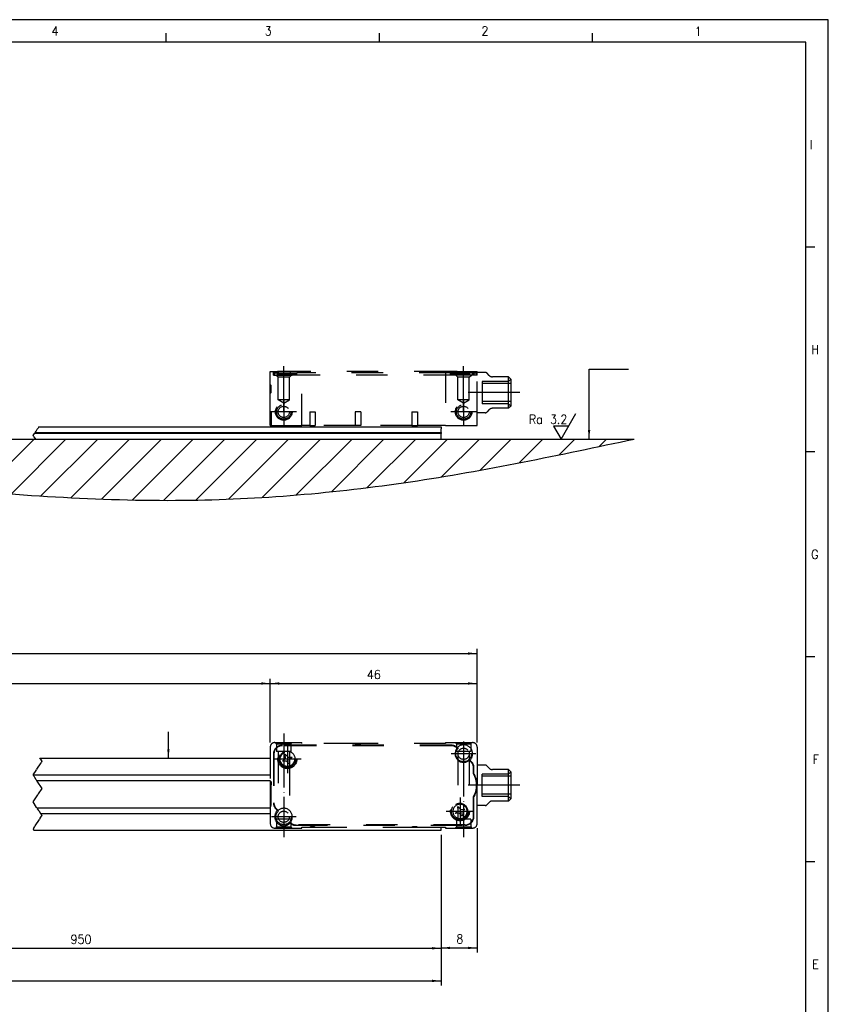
# Model space of a CAD drawing. Header units: millimetres. Extents: x -85 to 2708, y -72 to 348.
# Tile 5 of 7: x 329 to 509, y 129 to 348. Entities that reach past the tile are written whole.
import ezdxf

# ---------------------------------------------------------------- set-up
doc = ezdxf.new("R2010")
doc.units = ezdxf.units.MM
doc.linetypes.add('DASHED', pattern=[15, 7, -8])
doc.linetypes.add('DOT_CENTER', pattern=[14, 12, -1, 0, -1])
doc.layers.add('1', color=7, linetype='Continuous')
doc.styles.add('CONVERTER_11', font='txt.shx', dxfattribs={"width": 0.9})
doc.dimstyles.new('ME10_DIM_23', dxfattribs={"dimtxt": 2, "dimasz": 2, "dimexe": 1, "dimexo": 1, "dimgap": 1, "dimtad": 1, "dimdsep": 46, "dimtxsty": 'CONVERTER_11', "dimsah": 1, "dimcen": 0.09, "dimclrd": 2, "dimclre": 2, "dimclrt": 2, "dimadec": 0, "dimazin": 0, "dimtfac": 1, "dimtdec": 4, "dimtix": 1, "dimtmove": 0, "dimatfit": 3, "dimfxl": 1, "dimtolj": 1, "dimtzin": 0, "dimarcsym": 0})
doc.dimstyles.new('ME10_DIM_24', dxfattribs={"dimtxt": 2, "dimasz": 2, "dimexe": 1, "dimexo": 1, "dimgap": 1, "dimtad": 1, "dimdsep": 46, "dimtxsty": 'CONVERTER_11', "dimsah": 1, "dimcen": 0.09, "dimclrd": 2, "dimclre": 2, "dimclrt": 2, "dimadec": 0, "dimazin": 0, "dimtfac": 1, "dimtdec": 4, "dimtix": 1, "dimtmove": 0, "dimatfit": 3, "dimfxl": 1, "dimtolj": 1, "dimtzin": 0, "dimarcsym": 0})
doc.dimstyles.new('ME10_DIM_26', dxfattribs={"dimtxt": 2, "dimasz": 2, "dimexe": 1, "dimexo": 1, "dimgap": 1, "dimtad": 1, "dimdsep": 46, "dimtxsty": 'CONVERTER_11', "dimsah": 1, "dimcen": 0.09, "dimclrd": 2, "dimclre": 2, "dimclrt": 2, "dimadec": 0, "dimazin": 0, "dimtfac": 1, "dimtdec": 4, "dimtix": 1, "dimtmove": 0, "dimatfit": 3, "dimfxl": 1, "dimtolj": 1, "dimtzin": 0, "dimarcsym": 0})
doc.dimstyles.new('ME10_DIM_27', dxfattribs={"dimtxt": 2, "dimasz": 2, "dimexe": 1, "dimexo": 1, "dimgap": 1, "dimtad": 1, "dimdsep": 46, "dimtxsty": 'CONVERTER_11', "dimsah": 1, "dimcen": 0.09, "dimclrd": 2, "dimclre": 2, "dimclrt": 2, "dimadec": 0, "dimazin": 0, "dimtfac": 1, "dimtdec": 4, "dimtix": 1, "dimtmove": 0, "dimatfit": 3, "dimfxl": 1, "dimtolj": 1, "dimtzin": 0, "dimarcsym": 0})
doc.dimstyles.new('ME10_DIM_28', dxfattribs={"dimtxt": 2, "dimasz": 2, "dimexe": 1, "dimexo": 1, "dimgap": 1, "dimtad": 1, "dimdsep": 46, "dimtxsty": 'CONVERTER_11', "dimsah": 1, "dimcen": 0.09, "dimclrd": 2, "dimclre": 2, "dimclrt": 2, "dimadec": 0, "dimazin": 0, "dimtfac": 1, "dimtdec": 4, "dimtix": 1, "dimtmove": 0, "dimatfit": 3, "dimfxl": 1, "dimtolj": 1, "dimtzin": 0, "dimarcsym": 0})
doc.dimstyles.new('ME10_DIM_29', dxfattribs={"dimtxt": 2, "dimasz": 2, "dimexe": 1, "dimexo": 1, "dimgap": 1, "dimtad": 1, "dimdsep": 46, "dimtxsty": 'CONVERTER_11', "dimsah": 1, "dimcen": 0.09, "dimclrd": 2, "dimclre": 2, "dimclrt": 2, "dimadec": 0, "dimazin": 0, "dimtfac": 1, "dimtdec": 4, "dimtix": 1, "dimtmove": 0, "dimatfit": 3, "dimfxl": 1, "dimtolj": 1, "dimtzin": 0, "dimarcsym": 0})
doc.dimstyles.get("Standard").update_dxf_attribs({"dimtxt": 0.18, "dimasz": 0.18, "dimexe": 0.18, "dimexo": 0.0625, "dimgap": 0.09, "dimtad": 0, "dimtih": 1, "dimtoh": 1, "dimdec": 4, "dimzin": 0, "dimdsep": 46, "dimtxsty": 'Standard', "dimcen": 0.09, "dimadec": 0, "dimazin": 0, "dimtfac": 1, "dimtdec": 4, "dimtofl": 0, "dimtmove": 0, "dimatfit": 3, "dimfxl": 1, "dimtolj": 1, "dimtzin": 0, "dimarcsym": 0})

# ---------------------------------------------------------------- blocks, each defined once
blk = doc.blocks.new('AM_CREATE_SYMBOL_SURFACE', base_point=(449.65, 254.71))
at = {"layer": '1', "color": 7, "linetype": 'Continuous'}
for p, q in [((449.65, 254.71), (452.95, 260.43)), ((448, 257.57), (449.65, 254.71)), ((451.3, 257.57), (448, 257.57))]:
    blk.add_line(p, q, dxfattribs=at)
at = {"layer": '1', "color": 4, "insert": (451.05, 258.11), "char_height": 2, "attachment_point": 9, "line_spacing_factor": 1.20048, "style": 'CONVERTER_11'}
blk.add_mtext('Ra 3.2', dxfattribs=at)
blk = doc.blocks.new('CABEZA_REGLA_EXPOSED_1__4', base_point=(384.99, 257.76))
at = {"color": 2, "linetype": 'DASHED'}
for p, q in [((384.99, 266.86), (384.99, 269.76)), ((384.99, 269.76), (385.69, 269.76)), ((385.69, 269.76), (385.99, 269.76)), ((385.69, 268.96), (385.69, 269.76)), ((385.79, 269.46), (386.69, 269.46)), ((385.79, 268.96), (385.79, 269.46)), ((385.99, 269.76), (386.58, 269.76)), ((385.99, 268.96), (385.99, 269.76)), ((386.58, 268.96), (386.58, 269.76)), ((389.41, 269.76), (386.58, 269.76)), ((386.72, 269.46), (386.69, 269.46)), ((386.69, 269.16), (386.69, 269.46)), ((386.89, 269.46), (386.72, 269.46)), ((386.72, 268.96), (386.72, 269.46)), ((386.89, 269.32), (386.89, 269.46)), ((386.89, 269.46), (387.71, 269.46)), ((387.03, 269.16), (386.89, 269.32)), ((386.89, 269.32), (390.69, 269.32)), ((387.71, 269.46), (388.34, 269.46)), ((387.71, 269.46), (387.71, 268.96)), ((388.34, 269.46), (388.37, 269.46)), ((388.34, 269.46), (388.34, 268.96)), ((388.37, 269.46), (388.62, 269.46)), ((388.37, 269.46), (388.37, 268.96)), ((388.62, 269.46), (388.96, 269.46)), ((388.62, 269.46), (388.62, 268.96)), ((388.96, 269.46), (389.21, 269.46)), ((388.96, 269.46), (388.96, 268.96)), ((389.21, 269.46), (389.24, 269.46)), ((389.21, 269.46), (389.21, 268.96)), ((389.24, 269.46), (389.4, 269.46)), ((389.24, 269.46), (389.24, 268.96)), ((389.41, 269.76), (389.4, 269.46)), ((389.4, 269.46), (389.87, 269.46)), ((389.4, 268.96), (389.4, 269.46)), ((391.99, 269.76), (389.41, 269.76)), ((389.87, 269.46), (389.89, 269.46)), ((389.87, 269.46), (389.87, 268.96)), ((389.89, 269.46), (390.69, 269.46)), ((389.89, 268.96), (389.89, 269.46)), ((390.55, 269.16), (390.69, 269.32)), ((390.69, 269.46), (390.89, 269.46)), ((390.69, 269.32), (390.69, 269.46)), ((390.89, 269.16), (390.89, 269.46)), ((425.09, 269.46), (390.89, 269.46)), ((391.99, 257.76), (391.99, 269.76)), ((423.99, 269.76), (391.99, 269.76)), ((423.99, 269.76), (423.99, 257.76)), ((426.57, 269.76), (423.99, 269.76)), ((425.09, 269.16), (425.09, 269.46)), ((425.29, 269.46), (425.09, 269.46)), ((426.09, 269.46), (425.29, 269.46)), ((425.29, 269.32), (425.29, 269.46)), ((425.29, 269.32), (426.24, 269.32)), ((425.43, 269.16), (425.29, 269.32)), ((426.11, 269.46), (426.09, 269.46)), ((426.09, 268.96), (426.09, 269.46)), ((426.57, 269.46), (426.11, 269.46)), ((426.11, 269.46), (426.11, 268.96)), ((426.24, 269.32), (429.09, 269.32)), ((426.57, 269.76), (429.4, 269.76)), ((426.57, 269.76), (426.57, 269.46)), ((426.74, 269.46), (426.57, 269.46)), ((426.57, 269.46), (426.57, 268.96)), ((426.77, 269.46), (426.74, 269.46)), ((426.74, 269.46), (426.74, 268.96)), ((426.77, 269.46), (426.77, 268.96)), ((427.02, 269.46), (426.77, 269.46)), ((427.02, 269.46), (427.02, 268.96)), ((427.36, 269.46), (427.02, 269.46)), ((427.36, 269.46), (427.36, 268.96)), ((427.61, 269.46), (427.36, 269.46)), ((427.61, 269.46), (427.61, 268.96)), ((427.64, 269.46), (427.61, 269.46)), ((427.64, 269.46), (427.64, 268.96)), ((428.27, 269.46), (427.64, 269.46)), ((429.09, 269.46), (428.27, 269.46)), ((428.27, 269.46), (428.27, 268.96)), ((428.95, 269.16), (429.09, 269.32)), ((429.26, 269.46), (429.09, 269.46)), ((429.09, 269.32), (429.09, 269.46)), ((429.29, 269.46), (429.26, 269.46)), ((429.26, 268.96), (429.26, 269.46)), ((429.29, 269.16), (429.29, 269.46)), ((430.19, 269.46), (429.29, 269.46)), ((429.4, 269.76), (429.99, 269.76)), ((429.4, 268.96), (429.4, 269.76)), ((429.99, 268.96), (429.99, 269.76)), ((429.99, 269.76), (430.29, 269.76)), ((430.19, 269.46), (430.19, 268.96)), ((430.19, 269.46), (430.89, 269.46)), ((430.29, 269.76), (430.99, 269.76)), ((430.29, 269.76), (430.29, 268.96)), ((430.89, 268.96), (430.89, 269.46)), ((430.99, 269.56), (430.99, 269.76)), ((430.99, 268.96), (430.99, 269.56)), ((432.78, 269.56), (430.99, 269.56)), ((433.7, 268.86), (433.14, 269.42)), ((385.69, 268.96), (385.79, 268.96)), ((385.79, 268.96), (385.99, 268.96)), ((385.99, 268.96), (386.24, 268.96)), ((386.74, 268.46), (386.24, 268.96)), ((386.24, 268.96), (386.58, 268.96)), ((386.58, 268.96), (386.72, 268.96)), ((387.03, 269.16), (386.69, 269.16)), ((386.72, 268.96), (387.71, 268.96)), ((389.24, 268.46), (386.74, 268.46)), ((386.74, 263.46), (386.74, 268.46)), ((390.55, 269.16), (387.03, 269.16)), ((387.71, 268.96), (388.34, 268.96)), ((388.34, 268.96), (388.37, 268.96)), ((388.37, 268.96), (388.62, 268.96)), ((388.62, 268.96), (388.96, 268.96)), ((388.96, 268.96), (389.21, 268.96)), ((389.21, 268.96), (389.24, 268.96)), ((389.24, 268.46), (389.74, 268.96)), ((389.24, 268.96), (389.4, 268.96)), ((389.24, 263.46), (389.24, 268.46)), ((389.4, 268.96), (389.74, 268.96)), ((389.74, 268.96), (389.87, 268.96)), ((389.87, 268.96), (389.89, 268.96)), ((426.09, 268.96), (389.89, 268.96)), ((390.89, 269.16), (390.55, 269.16)), ((425.43, 269.16), (425.09, 269.16)), ((428.95, 269.16), (425.43, 269.16)), ((426.11, 268.96), (426.09, 268.96)), ((426.24, 268.96), (426.11, 268.96)), ((426.57, 268.96), (426.24, 268.96)), ((426.74, 268.46), (426.24, 268.96)), ((426.74, 268.96), (426.57, 268.96)), ((426.77, 268.96), (426.74, 268.96)), ((426.74, 263.46), (426.74, 268.46)), ((429.24, 268.46), (426.74, 268.46)), ((427.02, 268.96), (426.77, 268.96)), ((427.36, 268.96), (427.02, 268.96)), ((427.61, 268.96), (427.36, 268.96)), ((427.64, 268.96), (427.61, 268.96)), ((428.27, 268.96), (427.64, 268.96)), ((429.26, 268.96), (428.27, 268.96)), ((429.29, 269.16), (428.95, 269.16)), ((429.24, 268.46), (429.74, 268.96)), ((429.24, 263.46), (429.24, 268.46)), ((429.4, 268.96), (429.26, 268.96)), ((429.74, 268.96), (429.4, 268.96)), ((429.99, 268.96), (429.74, 268.96)), ((430.19, 268.96), (429.99, 268.96)), ((430.29, 268.96), (430.19, 268.96)), ((430.89, 268.96), (430.29, 268.96)), ((430.99, 268.96), (430.89, 268.96)), ((430.99, 260.56), (430.99, 268.96)), ((432.08, 267.56), (432.08, 267.06)), ((437.99, 267.56), (432.08, 267.56)), ((437.99, 268.56), (434.4, 268.56)), ((437.99, 261.56), (437.99, 268.56)), ((438.49, 268.06), (437.99, 268.56)), ((437.99, 267.56), (438.49, 268.06)), ((438.49, 268.06), (438.49, 267.06)), ((384.99, 264.86), (384.99, 266.86)), ((385.19, 266.66), (384.99, 266.86)), ((385.19, 265.06), (384.99, 264.86)), ((385.19, 265.06), (385.19, 266.66)), ((432.08, 267.06), (432.08, 263.06)), ((438.49, 267.06), (432.08, 267.06)), ((438.49, 267.06), (438.49, 263.06)), ((384.99, 260.76), (384.99, 264.86)), ((387.99, 262.71), (386.74, 263.46)), ((389.24, 263.46), (386.74, 263.46)), ((387.99, 262.71), (389.24, 263.46)), ((429.24, 263.46), (426.74, 263.46)), ((427.99, 262.71), (426.74, 263.46)), ((427.99, 262.71), (429.24, 263.46)), ((432.08, 263.06), (432.08, 262.56)), ((438.49, 263.06), (432.08, 263.06)), ((438.49, 263.06), (438.49, 262.06)), ((385.19, 260.76), (384.99, 260.76)), ((384.99, 257.76), (384.99, 260.76)), ((385.19, 260.76), (385.19, 257.76)), ((393.77, 260.76), (395.01, 260.76)), ((393.77, 260.76), (393.77, 257.76)), ((395.01, 260.76), (395.01, 257.76)), ((405.11, 260.76), (403.87, 260.76)), ((403.87, 260.76), (403.87, 257.76)), ((405.11, 260.76), (405.11, 257.76)), ((416.47, 260.76), (417.71, 260.76)), ((416.47, 260.76), (416.47, 257.76)), ((417.71, 260.76), (417.71, 257.76)), ((432.78, 260.56), (430.99, 260.56)), ((430.99, 257.76), (430.99, 260.56)), ((437.99, 262.56), (432.08, 262.56)), ((433.7, 261.27), (433.14, 260.71)), ((437.99, 261.56), (434.4, 261.56)), ((437.99, 262.56), (438.49, 262.06)), ((438.49, 262.06), (437.99, 261.56)), ((384.99, 257.76), (385.19, 257.76)), ((385.19, 257.76), (391.99, 257.76)), ((393.77, 257.76), (391.99, 257.76)), ((393.77, 257.76), (395.01, 257.76)), ((403.87, 257.76), (395.01, 257.76)), ((405.11, 257.76), (403.87, 257.76)), ((416.47, 257.76), (405.11, 257.76)), ((416.47, 257.76), (417.71, 257.76)), ((423.99, 257.76), (417.71, 257.76)), ((423.99, 257.76), (430.99, 257.76))]:
    blk.add_line(p, q, dxfattribs=at)
for centre, radius in [((387.99, 260.76), 1.85), ((387.99, 260.76), 1.6), ((387.99, 260.76), 1.25), ((427.99, 260.76), 1.85), ((427.99, 260.76), 1.6), ((427.99, 260.76), 1.25)]:
    blk.add_circle(centre, radius, dxfattribs=at)
for centre, radius, start, end in [((432.78, 269.06), 0.5, 45, 90), ((434.4, 269.56), 1, 225, 270), ((432.78, 261.06), 0.5, 270, 315), ((434.4, 260.56), 1, 90, 135)]:
    blk.add_arc(centre, radius, start, end, dxfattribs=at)
at = {"layer": '1', "color": 2, "linetype": 'DOT_CENTER'}
for p, q in [((387.99, 260.71), (387.99, 270.96)), ((427.99, 260.71), (427.99, 270.96)), ((440.49, 265.06), (428.99, 265.06)), ((387.99, 263.61), (387.99, 257.91)), ((427.99, 263.61), (427.99, 257.91)), ((390.84, 260.76), (385.14, 260.76)), ((430.84, 260.76), (425.14, 260.76))]:
    blk.add_line(p, q, dxfattribs=at)
blk = doc.blocks.new('Regla_64__5', base_point=(32.99, 250.26))
at = {"color": 2, "linetype": 'DOT_CENTER'}
for p, q in [((332.62, 256.06), (332.68, 256.16)), ((332.68, 256.16), (332.88, 256.46)), ((332.88, 256.46), (332.92, 256.51)), ((332.92, 256.51), (333.18, 256.91)), ((333.25, 257.01), (333.18, 256.91)), ((333.3, 257.09), (333.25, 257.01)), ((333.35, 257.16), (333.3, 257.09)), ((333.42, 257.26), (333.35, 257.16)), ((333.49, 257.38), (333.42, 257.26)), ((333.52, 257.41), (333.49, 257.38)), ((332.24, 255.5), (332.55, 255.96)), ((332.43, 255.21), (332.24, 255.5)), ((332.43, 255.21), (332.76, 254.71)), ((332.55, 255.96), (332.62, 256.06))]:
    blk.add_line(p, q, dxfattribs=at)
at = {"color": 7, "linetype": 'Continuous'}
for p, q in [((332.68, 256.16), (422.99, 256.16)), ((333.52, 257.41), (422.99, 257.41)), ((422.99, 257.41), (422.99, 257.01)), ((422.99, 256.51), (422.99, 257.01)), ((422.99, 256.46), (422.99, 256.51)), ((422.99, 256.16), (422.99, 256.46)), ((422.99, 256.16), (422.99, 256.06)), ((422.99, 255.96), (332.55, 255.96)), ((332.62, 256.06), (422.99, 256.06)), ((332.76, 254.71), (422.99, 254.71)), ((422.99, 256.06), (422.99, 255.96)), ((422.99, 254.71), (422.99, 255.96))]:
    blk.add_line(p, q, dxfattribs=at)
blk = doc.blocks.new('EXG_EXGA-1940__7', base_point=(24.99, 250.26))
for name, p in [('CABEZA_REGLA_EXPOSED_1__4', (384.99, 257.76)), ('Regla_64__5', (32.99, 250.26))]:
    blk.add_blockref(name, p)
blk = doc.blocks.new('CABEZA_REGLA_EXPOSED_1__19', base_point=(384.99, 168.23))
at = {"color": 2, "linetype": 'DASHED'}
for p, q in [((384.99, 186.23), (384.99, 178.73)), ((385.99, 187.23), (386.14, 187.23)), ((386.14, 187.23), (389.84, 187.23)), ((386.39, 186.98), (386.14, 187.23)), ((386.39, 186.98), (389.59, 186.98)), ((386.39, 186.98), (386.39, 185.23)), ((425.26, 186.63), (387.69, 186.63)), ((425.26, 186.53), (387.69, 186.53)), ((389.59, 186.98), (389.84, 187.23)), ((389.59, 186.98), (389.59, 185.23)), ((389.84, 187.23), (391.99, 187.23)), ((391.99, 187.03), (391.99, 187.23)), ((403.87, 187.03), (391.99, 187.03)), ((405.11, 187.03), (403.87, 187.03)), ((423.99, 187.03), (405.11, 187.03)), ((423.99, 187.23), (426.14, 187.23)), ((423.99, 187.23), (423.99, 187.03)), ((426.14, 187.23), (429.84, 187.23)), ((426.39, 186.98), (426.14, 187.23)), ((426.39, 186.98), (429.59, 186.98)), ((426.39, 186.98), (426.39, 185.23)), ((429.59, 186.98), (429.84, 187.23)), ((429.59, 186.98), (429.59, 185.23)), ((429.84, 187.23), (429.99, 187.23)), ((430.99, 186.23), (430.99, 182.23)), ((385.69, 184.63), (385.69, 173.86)), ((385.79, 184.63), (385.79, 173.86)), ((386.74, 185.23), (386.39, 185.23)), ((389.24, 185.24), (386.74, 185.23)), ((386.74, 185.23), (386.74, 170.23)), ((388.34, 184.62), (388.96, 183.95)), ((388.37, 183.7), (388.34, 184.62)), ((388.96, 183.95), (389.87, 183.99)), ((389.87, 183.99), (389.21, 183.36)), ((389.59, 185.23), (389.24, 185.24)), ((389.24, 185.24), (389.24, 182.45)), ((426.74, 185.23), (426.39, 185.23)), ((426.74, 185.23), (426.74, 184.73)), ((429.24, 185.23), (426.74, 185.23)), ((426.74, 184.73), (426.74, 173.02)), ((429.59, 185.23), (429.24, 185.23)), ((429.24, 185.23), (429.24, 184.73)), ((429.24, 184.73), (429.24, 170.23)), ((387.71, 183.08), (388.37, 183.7)), ((388.62, 183.12), (387.71, 183.08)), ((389.24, 182.45), (388.62, 183.12)), ((389.21, 183.36), (389.24, 182.45)), ((389.24, 182.45), (389.24, 170.73)), ((429.63, 182.95), (429.26, 183.32)), ((429.4, 183.32), (429.7, 183.02)), ((432.78, 182.23), (430.99, 182.23)), ((430.99, 182.23), (430.99, 177.73)), ((433.7, 181.53), (433.14, 182.09)), ((430.19, 180.26), (430.19, 181.61)), ((430.29, 180.29), (430.29, 181.61)), ((432.08, 179.73), (432.08, 180.23)), ((437.99, 180.23), (432.08, 180.23)), ((432.08, 175.73), (432.08, 179.73)), ((438.49, 179.73), (432.08, 179.73)), ((437.99, 181.23), (434.4, 181.23)), ((437.99, 177.73), (437.99, 181.23)), ((438.49, 180.73), (437.99, 181.23)), ((437.99, 180.23), (438.49, 180.73)), ((438.49, 180.73), (438.49, 179.73)), ((438.49, 179.73), (438.49, 177.73)), ((385.19, 178.53), (384.99, 178.73)), ((384.99, 178.73), (384.99, 178.71)), ((384.99, 178.71), (384.99, 176.73)), ((385.19, 178.53), (385.19, 177.83)), ((385.19, 176.93), (385.19, 177.83)), ((430.99, 173.23), (430.99, 177.73)), ((437.99, 174.23), (437.99, 177.73)), ((438.49, 177.73), (438.49, 175.73)), ((385.19, 176.93), (384.99, 176.73)), ((384.99, 176.73), (384.99, 172.76)), ((385.19, 173.63), (385.19, 176.93)), ((430.19, 170.83), (430.19, 175.21)), ((430.29, 170.83), (430.29, 175.18)), ((432.08, 175.23), (432.08, 175.73)), ((438.49, 175.73), (432.08, 175.73)), ((437.99, 175.23), (432.08, 175.23)), ((437.99, 175.23), (438.49, 174.73)), ((438.49, 175.73), (438.49, 174.73)), ((426.77, 172.1), (426.74, 173.02)), ((426.74, 173.02), (427.36, 172.35)), ((426.74, 173.02), (426.74, 170.23)), ((430.99, 169.23), (430.99, 173.23)), ((432.78, 173.23), (430.99, 173.23)), ((433.7, 173.94), (433.14, 173.38)), ((437.99, 174.23), (434.4, 174.23)), ((438.49, 174.73), (437.99, 174.23)), ((384.99, 172.76), (384.99, 169.23)), ((386.58, 172.15), (386.28, 172.45)), ((386.72, 172.15), (386.35, 172.52)), ((426.11, 171.48), (426.77, 172.1)), ((427.02, 171.52), (426.11, 171.48)), ((427.64, 170.85), (427.02, 171.52)), ((427.36, 172.35), (428.27, 172.39)), ((428.27, 172.39), (427.61, 171.76)), ((427.61, 171.76), (427.64, 170.85)), ((386.74, 170.23), (386.39, 170.23)), ((386.39, 170.23), (386.39, 168.48)), ((389.24, 170.23), (386.74, 170.23)), ((389.24, 170.73), (389.24, 170.23)), ((389.59, 170.23), (389.24, 170.23)), ((389.59, 170.23), (389.59, 168.48)), ((428.29, 168.93), (390.72, 168.93)), ((390.72, 168.83), (428.29, 168.83)), ((426.74, 170.23), (426.39, 170.23)), ((426.39, 170.23), (426.39, 168.48)), ((429.24, 170.23), (426.74, 170.23)), ((429.59, 170.23), (429.24, 170.23)), ((429.59, 170.23), (429.59, 168.48)), ((386.39, 168.48), (386.14, 168.23)), ((386.39, 168.48), (389.59, 168.48)), ((389.59, 168.48), (389.84, 168.23)), ((391.99, 168.23), (391.99, 168.43)), ((391.99, 168.43), (393.77, 168.43)), ((393.77, 168.43), (395.01, 168.43)), ((395.01, 168.43), (416.47, 168.43)), ((416.47, 168.43), (417.71, 168.43)), ((417.71, 168.43), (423.99, 168.43)), ((423.99, 168.43), (423.99, 168.23)), ((423.99, 168.23), (426.14, 168.23)), ((426.39, 168.48), (426.14, 168.23)), ((426.14, 168.23), (429.84, 168.23)), ((426.39, 168.48), (429.59, 168.48)), ((429.59, 168.48), (429.84, 168.23)), ((429.84, 168.23), (429.99, 168.23))]:
    blk.add_line(p, q, dxfattribs=at)
at = {"color": 7, "linetype": 'Continuous'}
for p, q in [((385.99, 168.23), (386.14, 168.23)), ((386.14, 168.23), (389.84, 168.23)), ((389.84, 168.23), (391.99, 168.23))]:
    blk.add_line(p, q, dxfattribs=at)
at = {"color": 2, "linetype": 'DASHED'}
for centre, radius in [((427.99, 184.73), 1.75), ((388.79, 183.53), 2.1), ((388.79, 183.53), 1.9), ((388.79, 183.53), 1.6), ((427.99, 184.73), 1.25), ((427.19, 171.93), 2.1), ((427.19, 171.93), 1.9), ((387.99, 170.73), 1.75), ((387.99, 170.73), 1.25)]:
    blk.add_circle(centre, radius, dxfattribs=at)
for centre, radius, start, end in [((385.99, 186.23), 1, 90, 180), ((387.69, 184.63), 2, 90, 180), ((387.69, 184.63), 1.9, 90, 180), ((404.49, 188.93), 2, 251.8051, 288.1949), ((425.26, 184.63), 2, 49.0546, 90), ((425.26, 184.63), 1.9, 46.1691, 90), ((427.99, 184.73), 2, 315, 135.1434), ((429.99, 186.23), 1, 0, 90), ((388.79, 183.53), 1.76, 75.2217, 240.0377), ((388.79, 183.53), 1.76, 240.0377, 75.2217), ((427.99, 184.73), 1.9, 138.0289, 311.983), ((428.29, 181.61), 1.9, 0, 45), ((428.29, 181.61), 2, 0, 45), ((432.78, 181.73), 0.5, 45, 90), ((425.99, 177.73), 4.9, 328.9973, 31.0027), ((425.99, 177.73), 5, 0, 30.6834), ((434.4, 182.23), 1, 225, 270), ((383.19, 177.83), 2, 0, 25.8419), ((425.99, 177.73), 5, 329.3166, 0), ((383.19, 173.63), 2, 334.1581, 0), ((387.69, 173.86), 2, 180, 225), ((387.69, 173.86), 1.9, 180, 225), ((427.19, 171.93), 1.76, 255.1735, 240.0377), ((427.19, 171.93), 1.59, 60.0377, 240.0377), ((427.19, 171.93), 1.59, 240.0377, 60.0377), ((432.78, 173.73), 0.5, 270, 315), ((434.4, 173.23), 1, 90, 135), ((387.99, 170.73), 2, 135, 315.1434), ((387.99, 170.73), 1.9, 318.0289, 131.983), ((428.29, 170.83), 2, 270, 0), ((428.29, 170.83), 1.9, 270, 0), ((385.99, 169.23), 1, 180, 270), ((390.72, 170.83), 1.9, 226.1691, 270), ((390.72, 170.83), 2, 229.0546, 270), ((427.19, 171.93), 1.76, 240.0377, 255.1735), ((429.99, 169.23), 1, 270, 0), ((394.39, 166.53), 2, 71.8051, 108.1949), ((417.09, 166.53), 2, 71.8051, 108.1949)]:
    blk.add_arc(centre, radius, start, end, dxfattribs=at)
at = {"layer": '1', "color": 2, "linetype": 'DOT_CENTER'}
for p, q in [((387.99, 189.23), (387.99, 166.23)), ((388.79, 186.63), (388.79, 180.43)), ((427.98, 187.23), (427.99, 166.23)), ((427.99, 187.48), (427.99, 181.98)), ((430.74, 184.73), (425.24, 184.73)), ((391.89, 183.53), (385.69, 183.53)), ((440.49, 177.73), (428.99, 177.73)), ((387.99, 173.48), (387.99, 167.98)), ((427.19, 175.03), (427.19, 168.83)), ((430.29, 171.93), (424.09, 171.93)), ((390.74, 170.73), (385.24, 170.73))]:
    blk.add_line(p, q, dxfattribs=at)
blk = doc.blocks.new('Regla_64__20', base_point=(32.99, 159.73))
at = {"color": 2, "linetype": 'DOT_CENTER'}
for p, q in [((333.1, 181.32), (333.4, 181.77)), ((333.4, 181.77), (333.76, 182.3)), ((333.76, 182.3), (334.05, 182.75)), ((333.84, 183.63), (333.77, 183.73)), ((333.84, 183.63), (334.1, 183.23)), ((334.14, 182.88), (334.05, 182.75)), ((334.24, 183.03), (334.1, 183.23)), ((334.14, 182.88), (334.24, 183.03)), ((332.34, 180.18), (332.24, 180.03)), ((332.44, 179.73), (332.24, 180.03)), ((332.34, 180.18), (332.61, 180.58)), ((332.54, 179.58), (332.44, 179.73)), ((332.64, 179.43), (332.54, 179.58)), ((332.61, 180.58), (332.78, 180.83)), ((332.78, 180.83), (333.01, 181.19)), ((333.1, 181.32), (333.01, 181.19)), ((332.97, 178.93), (332.64, 179.43)), ((332.97, 178.93), (333.07, 178.78)), ((333.1, 178.73), (333.07, 178.78)), ((333.17, 178.63), (333.1, 178.73)), ((334.24, 177.03), (333.17, 178.63)), ((332.24, 174.03), (333.31, 175.63)), ((333.31, 175.63), (333.38, 175.73)), ((333.38, 175.73), (333.44, 175.83)), ((333.44, 175.83), (334.24, 177.03)), ((333.04, 172.83), (332.24, 174.03)), ((333.1, 172.73), (333.04, 172.83)), ((333.14, 172.68), (333.1, 172.73)), ((333.14, 172.68), (333.24, 172.53)), ((333.57, 172.03), (333.24, 172.53)), ((333.57, 172.03), (333.67, 171.88)), ((333.77, 171.73), (333.67, 171.88)), ((333.97, 171.43), (333.77, 171.73)), ((333.97, 171.43), (334.07, 171.28)), ((333.98, 170.63), (334.14, 170.88)), ((334.24, 171.03), (334.07, 171.28)), ((334.14, 170.88), (334.24, 171.03)), ((332.38, 168.23), (332.61, 168.59)), ((332.7, 168.72), (332.61, 168.59)), ((332.7, 168.72), (333, 169.17)), ((333, 169.17), (333.36, 169.7)), ((333.36, 169.7), (333.65, 170.15)), ((333.74, 170.28), (333.65, 170.15)), ((333.74, 170.28), (333.98, 170.63)), ((332.38, 168.23), (332.24, 168.03)), ((332.24, 168.03), (332.37, 167.83)), ((332.37, 167.83), (332.44, 167.73))]:
    blk.add_line(p, q, dxfattribs=at)
at = {"color": 7, "linetype": 'Continuous'}
for p, q in [((333.77, 183.73), (384.99, 183.73)), ((332.24, 180.03), (384.99, 180.03)), ((384.99, 178.73), (333.1, 178.73)), ((333.1, 172.73), (384.99, 172.73)), ((333.97, 171.43), (384.99, 171.43)), ((332.44, 167.73), (422.99, 167.73)), ((422.99, 167.73), (422.99, 168.43))]:
    blk.add_line(p, q, dxfattribs=at)
blk = doc.blocks.new('EXG_EXGA-1940__22', base_point=(24.99, 157.9))
for name, p in [('CABEZA_REGLA_EXPOSED_1__19', (384.99, 168.23)), ('Regla_64__20', (32.99, 159.73))]:
    blk.add_blockref(name, p)
blk = doc.blocks.new('*D47')
at = {"layer": '1', "color": 2, "linetype": 'Continuous'}
for p, q in [((262.99, 169.73), (262.99, 140.5)), ((422.99, 166.73), (422.99, 140.5)), ((262.99, 141.5), (422.99, 141.5))]:
    blk.add_line(p, q, dxfattribs=at)
at = {"layer": '1', "color": 2}
for points in [[(264.99, 141.76), (264.99, 141.23), (262.99, 141.5)], [(420.99, 141.23), (420.99, 141.76), (422.99, 141.5)]]:
    blk.add_solid(points, dxfattribs=at)
at = {"layer": '1', "color": 2, "insert": (340.59, 142.5), "char_height": 2, "attachment_point": 7, "rotation": 0.0001, "line_spacing_factor": 0.60024, "style": 'CONVERTER_11'}
blk.add_mtext('950', dxfattribs=at)
blk = doc.blocks.new('*D48')
at = {"layer": '1', "color": 2, "linetype": 'Continuous'}
for p, q in [((422.99, 166.73), (422.99, 140.57)), ((430.99, 168.23), (430.99, 140.57)), ((422.99, 141.57), (430.99, 141.57))]:
    blk.add_line(p, q, dxfattribs=at)
at = {"layer": '1', "color": 2}
for points in [[(424.99, 141.84), (424.99, 141.31), (422.99, 141.57)], [(428.99, 141.31), (428.99, 141.84), (430.99, 141.57)]]:
    blk.add_solid(points, dxfattribs=at)
at = {"layer": '1', "color": 2, "insert": (426.39, 142.57), "char_height": 2, "attachment_point": 7, "rotation": 0.0001, "line_spacing_factor": 0.60024, "style": 'CONVERTER_11'}
blk.add_mtext('8', dxfattribs=at)
blk = doc.blocks.new('*D50')
at = {"layer": '1', "color": 2, "linetype": 'Continuous'}
for p, q in [((24.99, 187.23), (24.99, 201.37)), ((24.99, 200.37), (384.99, 200.37)), ((384.99, 187.23), (384.99, 201.37))]:
    blk.add_line(p, q, dxfattribs=at)
at = {"layer": '1', "color": 2}
for points in [[(26.99, 200.64), (26.99, 200.11), (24.99, 200.37)], [(382.99, 200.11), (382.99, 200.64), (384.99, 200.37)]]:
    blk.add_solid(points, dxfattribs=at)
at = {"layer": '1', "color": 2, "insert": (198.96, 201.37), "char_height": 2, "attachment_point": 7, "rotation": 0.0001, "line_spacing_factor": 0.60024, "style": 'CONVERTER_11'}
blk.add_mtext('CM', dxfattribs=at)
blk = doc.blocks.new('*D51')
at = {"layer": '1', "color": 2, "linetype": 'Continuous'}
for p, q in [((384.99, 187.23), (384.99, 201.37)), ((384.99, 200.37), (430.99, 200.37)), ((430.99, 187.23), (430.99, 201.37))]:
    blk.add_line(p, q, dxfattribs=at)
at = {"layer": '1', "color": 2}
for points in [[(386.99, 200.64), (386.99, 200.11), (384.99, 200.37)], [(428.99, 200.11), (428.99, 200.64), (430.99, 200.37)]]:
    blk.add_solid(points, dxfattribs=at)
at = {"layer": '1', "color": 2, "insert": (406.49, 201.37), "char_height": 2, "attachment_point": 7, "rotation": 0.0001, "line_spacing_factor": 0.60024, "style": 'CONVERTER_11'}
blk.add_mtext('46', dxfattribs=at)
blk = doc.blocks.new('*D52')
at = {"layer": '1', "color": 2, "linetype": 'Continuous'}
for p, q in [((24.99, 187.23), (24.99, 208.04)), ((430.99, 187.23), (430.99, 208.04)), ((24.99, 207.04), (430.99, 207.04))]:
    blk.add_line(p, q, dxfattribs=at)
at = {"layer": '1', "color": 2}
for points in [[(26.99, 207.3), (26.99, 206.77), (24.99, 207.04)], [(428.99, 206.77), (428.99, 207.3), (430.99, 207.04)]]:
    blk.add_solid(points, dxfattribs=at)
at = {"layer": '1', "color": 2, "insert": (213.1, 208.04), "char_height": 2, "attachment_point": 7, "rotation": 0.0001, "line_spacing_factor": 0.60024, "style": 'CONVERTER_11'}
blk.add_mtext('CM+46', dxfattribs=at)
blk = doc.blocks.new('*D53')
at = {"layer": '1', "color": 2, "linetype": 'Continuous'}
for p, q in [((32.99, 166.73), (32.99, 133.24)), ((422.99, 166.73), (422.99, 133.24)), ((32.99, 134.24), (422.99, 134.24))]:
    blk.add_line(p, q, dxfattribs=at)
at = {"layer": '1', "color": 2}
for points in [[(34.99, 134.51), (34.99, 133.98), (32.99, 134.24)], [(420.99, 133.98), (420.99, 134.51), (422.99, 134.24)]]:
    blk.add_solid(points, dxfattribs=at)
at = {"layer": '1', "color": 2, "insert": (216.93, 135.24), "char_height": 2, "attachment_point": 7, "rotation": 0.0001, "line_spacing_factor": 0.60024, "style": 'CONVERTER_11'}
blk.add_mtext('CM+30', dxfattribs=at)
blk = doc.blocks.new('_A2', base_point=(504.09, -67.04))
at = {"layer": '1', "color": 2, "linetype": 'Continuous'}
for p, q in [((509.09, 347.96), (-84.91, 347.96)), ((509.09, -72.04), (509.09, 347.96)), ((361.84, 342.96), (361.84, 344.96)), ((409.26, 342.96), (409.26, 344.96)), ((456.67, 342.96), (456.67, 344.96)), ((506.09, 297.41), (504.09, 297.41)), ((506.09, 251.85), (504.09, 251.85)), ((506.09, 206.3), (504.09, 206.3)), ((506.09, 160.74), (504.09, 160.74))]:
    blk.add_line(p, q, dxfattribs=at)
at = {"layer": '1', "color": 7, "linetype": 'Continuous'}
for p, q in [((504.09, 342.96), (-64.91, 342.96)), ((504.09, -67.04), (504.09, 342.96))]:
    blk.add_line(p, q, dxfattribs=at)
at = {"layer": '1', "color": 2, "char_height": 2, "line_spacing_factor": 1.20048, "style": 'CONVERTER_11'}
for s, insert, attachment_point in [('4', (336.37, 345.45), 4), ('3', (383.74, 345.45), 4), ('2', (431.96, 345.48), 4), ('1', (479.38, 345.4), 4), ('I', (505.59, 320.19), 6), ('H', (507.03, 274.63), 6), ('G', (506.91, 229.08), 6), ('F', (506.99, 183.52), 6), ('E', (506.99, 137.96), 6)]:
    blk.add_mtext(s, dxfattribs=dict(at, insert=insert, attachment_point=attachment_point))
blk = doc.blocks.new('Alzado1', base_point=(164, 260))
at = {"layer": '1', "linetype": 'Continuous'}
h = blk.add_hatch(dxfattribs=at)
h.set_pattern_fill('_USER', color=3, scale=5, angle=45, pattern_type=0)
h.set_pattern_definition([(45, (0, 0), (-3.535534, 3.535534), [])])
edge = h.paths.add_edge_path()
edge.add_spline(control_points=[(0.897, 254.714), (35.601, 252.773), (105.003, 248.891), (180.651, 243.826), (227.918, 243.452), (243.358, 243.935), (255.436, 244.876), (264.772, 245.555), (274.697, 245.842), (285.636, 245.666), (297.005, 244.964), (314.334, 243.495), (337.198, 241.644), (373.075, 240.463), (416.337, 244.206), (449.377, 251.212), (465.897, 254.714)], knot_values=[0, 0, 0, 0, 104.2854823, 208.5535746, 227.3212247, 246.0758028, 254.8693593, 263.6639579, 274.1541942, 284.6437785, 296.4763741, 308.3160199, 336.8205908, 365.2863958, 415.9256261, 466.5647362, 466.5647362, 466.5647362, 466.5647362], degree=3, periodic=0)
edge.add_line((465.897, 254.714), (0.897, 254.714))
at = {"layer": '1', "color": 7, "linetype": 'Continuous'}
blk.add_line((0.897, 254.714), (465.897, 254.714), dxfattribs=at)
blk.add_open_spline([(0.897, 254.714), (35.601, 252.773), (105.003, 248.891), (180.651, 243.826), (227.918, 243.452), (243.358, 243.935), (255.436, 244.876), (264.772, 245.555), (274.697, 245.842), (285.636, 245.666), (297.005, 244.964), (314.334, 243.495), (337.198, 241.644), (373.075, 240.463), (416.337, 244.206), (449.377, 251.212), (465.897, 254.714)], degree=3, knots=[0, 0, 0, 0, 104.2854823, 208.5535746, 227.3212247, 246.0758028, 254.8693593, 263.6639579, 274.1541942, 284.6437785, 296.4763741, 308.3160199, 336.8205908, 365.2863958, 415.9256261, 466.5647362, 466.5647362, 466.5647362, 466.5647362], dxfattribs=at)
at = {"layer": '1', "color": 2}
blk.add_solid([(455.629, 256.714), (456.156, 256.714), (455.893, 254.714)], dxfattribs=at)
blk.add_blockref('EXG_EXGA-1940__7', (24.99, 250.256))
at = {"layer": '1'}
blk.add_blockref('AM_CREATE_SYMBOL_SURFACE', (449.65, 254.714), dxfattribs=at)
at = {"layer": '1', "color": 2, "linetype": 'Continuous', "has_arrowhead": 0}
blk.add_leader([(455.893, 254.714), (455.893, 270.262), (464.686, 270.278)], dimstyle='Standard', dxfattribs=at)
blk = doc.blocks.new('Superior1', base_point=(164, 172.527))
at = {"layer": '1', "color": 2}
blk.add_solid([(362.076, 185.734), (362.603, 185.734), (362.34, 183.734)], dxfattribs=at)
blk.add_blockref('EXG_EXGA-1940__22', (24.99, 157.904))
at = {"layer": '1'}
for base, p1, text, dimstyle, picture, middle in [((24.99, 207.036), (430.99, 186.234), 'CM+46', 'ME10_DIM_28', '*D52', (217.302, 209.036)), ((24.99, 200.372), (384.99, 186.234), 'CM', 'ME10_DIM_26', '*D50', (200.562, 202.372))]:
    dim = blk.add_linear_dim(base=base, p1=p1, p2=(24.99, 186.234), text=text, dimstyle=dimstyle, dxfattribs=at)
    dim.commit()
    dim.dimension.update_dxf_attribs({"geometry": picture, "text_midpoint": middle, "text_rotation": 0.00014})
for base, p1, p2, dimstyle, picture, middle in [((384.99, 200.372), (430.99, 186.234), (384.99, 186.234), 'ME10_DIM_27', '*D51', (407.99, 202.372)), ((262.99, 141.496), (422.99, 167.734), (262.99, 170.734), 'ME10_DIM_23', '*D47', (342.99, 143.496)), ((422.99, 141.574), (430.99, 169.234), (422.99, 167.734), 'ME10_DIM_24', '*D48', (426.99, 143.574))]:
    dim = blk.add_linear_dim(base=base, p1=p1, p2=p2, dimstyle=dimstyle, dxfattribs=at)
    dim.commit()
    dim.dimension.update_dxf_attribs({"geometry": picture, "text_midpoint": middle, "text_rotation": 0.00014})
dim = blk.add_aligned_dim(p1=(422.99, 167.734), p2=(32.99, 167.734), distance=33.491, text='CM+30', dimstyle='ME10_DIM_29', dxfattribs=at)
dim.commit()
dim.dimension.update_dxf_attribs({"geometry": '*D53', "text_midpoint": (221.129, 136.243), "text_rotation": 0.00014})
at = {"layer": '1', "color": 2, "linetype": 'Continuous', "has_arrowhead": 0}
blk.add_leader([(362.34, 183.734), (362.34, 189.591)], dimstyle='Standard', dxfattribs=at)

msp = doc.modelspace()

# ---------------------------------------------------------------- block references
for name, p in [('_A2', (504.09, -67.04)), ('Alzado1', (164, 260)), ('Superior1', (164, 172.53))]:
    msp.add_blockref(name, p)

doc.saveas('drawing.dxf')
